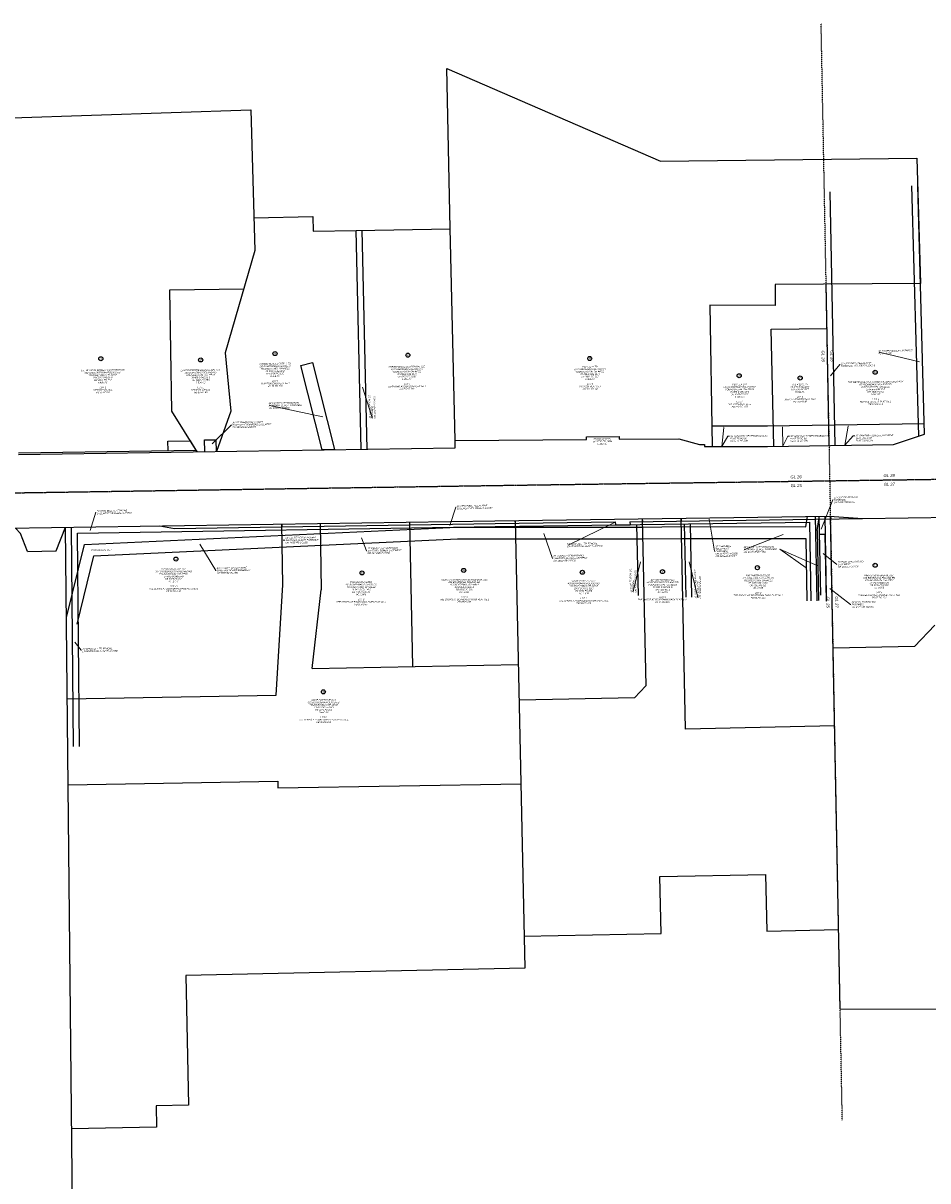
# Model space of a CAD drawing. Header units: feet. Extents: x 2474992 to 2485969, y 497486 to 501476.
# Tile 5 of 10: x 2479485 to 2481024, y 498926 to 500895. Entities that reach past the tile are written whole.
import ezdxf
from ezdxf import colors
from ezdxf.entities.mleader import LeaderData, LeaderLine
from ezdxf.enums import TextEntityAlignment as Align
from ezdxf.math import Vec2, Vec3

# ---------------------------------------------------------------- set-up
doc = ezdxf.new("R2010")
doc.units = ezdxf.units.FT
doc.header["$MEASUREMENT"] = 0
doc.linetypes.add('CL', pattern=[2, 0.3, -0.15, 1.4, -0.15])
doc.linetypes.add('OhDOT_USTN2', pattern=[0.11, 0.069, -0.041])
for name, color, linetype in [('DV_X_Property_Line', 7, 'Continuous'), ('DV_X_Section_VMS_Line', 6, 'OhDOT_USTN2'), ('DV_X_Text', 7, 'Continuous'), ('RW_P_Esmt_TMP', 203, 'esmtmppr'), ('RW_P_Fee_RW', 203, 'rowpr'), ('RW_X_CL', 6, 'CL'), ('RW_X_Esmt_SW', 6, 'esmtswex'), ('RW_X_Esmt_U', 6, 'esmtuex'), ('RW_X_Fee_RW', 6, 'rowex'), ('RW_X_Text', 7, 'Continuous')]:
    doc.layers.add(name, color=color, linetype=linetype)
doc.styles.add('P_Slanted-Normal LS 0.50', font='calibrii.ttf', dxfattribs={"height": 0.14})
doc.styles.add('Slanted-Normal LS 0.50', font='ariali.ttf', dxfattribs={"height": 0.14})
doc.styles.add('Standard-Linetype-Ex', font='font30.shx')
doc.styles.add('Standard-Linetype-Pr', font='font31.shx')
doc.styles.add('Straight-Normal LS 0.50 Masked_0', font='arial.ttf')
doc.styles.add('~P_Label - LeftCenter_0', font='calibrii.ttf')
doc.linetypes.add('esmtmppr', pattern='A,1,-0.2,["TMP",Standard-Linetype-Pr,S=0.14,R=0,X=-0.1,Y=-0.05],-0.375', length=1.575)
doc.linetypes.add('esmtswex', pattern='A,0.2,-0.1,0.2,-0.1,0.2,-0.1,0.2,-0.1,["Ex SW",Standard-Linetype-Ex,S=0.14,R=0,X=0,Y=-0.05],-0.65', length=1.85)
doc.linetypes.add('esmtuex', pattern='A,0.2,-0.1,0.2,-0.1,0.2,-0.1,0.2,-0.1,["Ex U",Standard-Linetype-Ex,S=0.14,R=0,X=0,Y=-0.05],-0.525', length=1.725)
doc.linetypes.add('rowex', pattern='A,0.2,-0.1,0.2,-0.1,0.2,-0.1,0.2,-0.1,["Ex R/W",Standard-Linetype-Ex,S=0.14,R=0,X=0,Y=-0.05],-0.8', length=2)
doc.linetypes.add('rowpr', pattern='A,1,-0.2,["R/W",Standard-Linetype-Pr,S=0.14,R=0,X=-0.1,Y=-0.05],-0.375', length=1.575)
doc.dimstyles.new('_Lbl_Leader_Line', dxfattribs={"dimtxt": 0.14, "dimasz": 0.349999, "dimexe": 0.07, "dimexo": 0.07, "dimgap": 0.07, "dimtad": 1, "dimdec": 0, "dimzin": 11, "dimdsep": 46, "dimtxsty": '~P_Label - LeftCenter_0', "dimcen": 0, "dimse1": 1, "dimse2": 1, "dimclrd": 7, "dimclre": 7, "dimaunit": 1, "dimadec": 4, "dimazin": 2, "dimtfac": 1, "dimtdec": 0, "dimtofl": 0, "dimtmove": 1, "dimatfit": 1, "dimldrblk": 'NONE', "dimfxl": 1, "dimtolj": 1, "dimtzin": 11, "dimlwd": 0, "dimlwe": 0, "dimarcsym": 0})
doc.dimstyles.new('Dec-0  Masked  Straight', dxfattribs={"dimtxt": 0.14, "dimasz": 0.14, "dimexe": 0.07, "dimexo": 0.07, "dimgap": 0.07, "dimtad": 1, "dimdec": 0, "dimzin": 3, "dimdsep": 46, "dimtxsty": 'Straight-Normal LS 0.50 Masked_0', "dimcen": 0, "dimclrd": 7, "dimclre": 7, "dimaunit": 1, "dimadec": 4, "dimazin": 2, "dimtfac": 1, "dimtdec": 0, "dimtofl": 0, "dimtmove": 1, "dimatfit": 1, "dimfxl": 1, "dimtolj": 1, "dimtzin": 3, "dimlwd": 0, "dimlwe": 0, "dimarcsym": 0})

# ---------------------------------------------------------------- blocks, each defined once
blk = doc.blocks.new('*U843')
at = {"layer": 'DV_X_Text', "color": 7, "linetype": 'Continuous'}
blk.add_circle((0, 0), 3.46, dxfattribs=at)
at = {"layer": 'DV_X_Text', "color": 7, "linetype": 'Continuous', "insert": (0, 0), "char_height": 2.8, "attachment_point": 5, "rotation": 0.7204, "line_spacing_factor": 0.9, "style": 'Slanted-Normal LS 0.50'}
blk.add_mtext('33', dxfattribs=at)
blk = doc.blocks.new('*U844')
at = {"layer": 'DV_X_Text', "color": 7, "linetype": 'Continuous'}
blk.add_circle((0, 0), 3.46, dxfattribs=at)
at = {"layer": 'DV_X_Text', "color": 7, "linetype": 'Continuous', "insert": (0, 0), "char_height": 2.8, "attachment_point": 5, "rotation": 0.7204, "line_spacing_factor": 0.9, "style": 'Slanted-Normal LS 0.50'}
blk.add_mtext('30', dxfattribs=at)
blk = doc.blocks.new('*U845')
at = {"layer": 'DV_X_Text', "color": 7, "linetype": 'Continuous'}
blk.add_circle((0, 0), 3.46, dxfattribs=at)
at = {"layer": 'DV_X_Text', "color": 7, "linetype": 'Continuous', "insert": (0, 0), "char_height": 2.8, "attachment_point": 5, "rotation": 0.7204, "line_spacing_factor": 0.9, "style": 'Slanted-Normal LS 0.50'}
blk.add_mtext('35', dxfattribs=at)
blk = doc.blocks.new('*U846')
at = {"layer": 'DV_X_Text', "color": 7, "linetype": 'Continuous'}
blk.add_circle((0, 0), 3.46, dxfattribs=at)
at = {"layer": 'DV_X_Text', "color": 7, "linetype": 'Continuous', "insert": (0, 0), "char_height": 2.8, "attachment_point": 5, "rotation": 0.7204, "line_spacing_factor": 0.9, "style": 'Slanted-Normal LS 0.50'}
blk.add_mtext('36', dxfattribs=at)
blk = doc.blocks.new('*U847')
at = {"layer": 'DV_X_Text', "color": 7, "linetype": 'Continuous'}
blk.add_circle((0, 0), 3.46, dxfattribs=at)
at = {"layer": 'DV_X_Text', "color": 7, "linetype": 'Continuous', "insert": (0, 0), "char_height": 2.8, "attachment_point": 5, "rotation": 0.7204, "line_spacing_factor": 0.9, "style": 'Slanted-Normal LS 0.50'}
blk.add_mtext('32', dxfattribs=at)
blk = doc.blocks.new('*U848')
at = {"layer": 'DV_X_Text', "color": 7, "linetype": 'Continuous'}
blk.add_circle((0, 0), 3.46, dxfattribs=at)
at = {"layer": 'DV_X_Text', "color": 7, "linetype": 'Continuous', "insert": (0, 0), "char_height": 2.8, "attachment_point": 5, "rotation": 0.7204, "line_spacing_factor": 0.9, "style": 'Slanted-Normal LS 0.50'}
blk.add_mtext('37', dxfattribs=at)
blk = doc.blocks.new('*U849')
at = {"layer": 'DV_X_Text', "color": 7, "linetype": 'Continuous'}
blk.add_circle((0, 0), 3.46, dxfattribs=at)
at = {"layer": 'DV_X_Text', "color": 7, "linetype": 'Continuous', "insert": (0, 0), "char_height": 2.8, "attachment_point": 5, "rotation": 0.7204, "line_spacing_factor": 0.9, "style": 'Slanted-Normal LS 0.50'}
blk.add_mtext('34', dxfattribs=at)
blk = doc.blocks.new('*U850')
at = {"layer": 'DV_X_Text', "color": 7, "linetype": 'Continuous'}
blk.add_circle((0, 0), 3.46, dxfattribs=at)
at = {"layer": 'DV_X_Text', "color": 7, "linetype": 'Continuous', "insert": (0, 0), "char_height": 2.8, "attachment_point": 5, "rotation": 0.7204, "line_spacing_factor": 0.9, "style": 'Slanted-Normal LS 0.50'}
blk.add_mtext('38', dxfattribs=at)
blk = doc.blocks.new('*U851')
at = {"layer": 'DV_X_Text', "color": 7, "linetype": 'Continuous'}
blk.add_circle((0, 0), 3.46, dxfattribs=at)
at = {"layer": 'DV_X_Text', "color": 7, "linetype": 'Continuous', "insert": (0, 0), "char_height": 2.8, "attachment_point": 5, "rotation": 0.7204, "line_spacing_factor": 0.9, "style": 'Slanted-Normal LS 0.50'}
blk.add_mtext('40', dxfattribs=at)
blk = doc.blocks.new('*U852')
at = {"layer": 'DV_X_Text', "color": 7, "linetype": 'Continuous'}
blk.add_circle((0, 0), 3.46, dxfattribs=at)
at = {"layer": 'DV_X_Text', "color": 7, "linetype": 'Continuous', "insert": (0, 0), "char_height": 2.8, "attachment_point": 5, "rotation": 0.7204, "line_spacing_factor": 0.9, "style": 'Slanted-Normal LS 0.50'}
blk.add_mtext('41', dxfattribs=at)
blk = doc.blocks.new('*U853')
at = {"layer": 'DV_X_Text', "color": 7, "linetype": 'Continuous'}
blk.add_circle((0, 0), 3.46, dxfattribs=at)
at = {"layer": 'DV_X_Text', "color": 7, "linetype": 'Continuous', "insert": (0, 0), "char_height": 2.8, "attachment_point": 5, "rotation": 0.7204, "line_spacing_factor": 0.9, "style": 'Slanted-Normal LS 0.50'}
blk.add_mtext('39', dxfattribs=at)
blk = doc.blocks.new('*U854')
at = {"layer": 'DV_X_Text', "color": 7, "linetype": 'Continuous'}
blk.add_circle((0, 0), 3.46, dxfattribs=at)
at = {"layer": 'DV_X_Text', "color": 7, "linetype": 'Continuous', "insert": (0, 0), "char_height": 2.8, "attachment_point": 5, "rotation": 0.7204, "line_spacing_factor": 0.9, "style": 'Slanted-Normal LS 0.50'}
blk.add_mtext('42', dxfattribs=at)
blk = doc.blocks.new('_None')

msp = doc.modelspace()

# ---------------------------------------------------------------- linework, layer by layer
at = {"layer": 'DV_X_Property_Line'}
for p, q in [((2480211.6, 500546.3), (2480206, 500817.5)), ((2480206, 500817.5), (2480569, 500660.3)), ((2479465.9, 500733.7), (2479872.2, 500747.7)), ((2479872.2, 500747.7), (2479879.2, 500508.4)), ((2480569, 500660.3), (2481005.5, 500665.1)), ((2481005.5, 500665.1), (2481011.4, 500451.8)), ((2479877.5, 500564), (2479977.7, 500566.2)), ((2479977.7, 500566.2), (2479978.6, 500540.8)), ((2479978.6, 500540.8), (2480051.7, 500542.4)), ((2480051.7, 500542.4), (2480211.7, 500544.9)), ((2480060.1, 500170.1), (2480051.7, 500542.4)), ((2480219.8, 500184.8), (2480211.6, 500546.3)), ((2479879.2, 500508.4), (2479828.7, 500334.3)), ((2479734.7, 500441.2), (2479860.2, 500443.1)), ((2479737.9, 500235.1), (2479734.7, 500441.2)), ((2480764.5, 500450.1), (2480764.4, 500414.7)), ((2481011.4, 500451.8), (2480764.5, 500450.1)), ((2480856.4, 500176.5), (2480851.1, 500450.7)), ((2480764.4, 500414.7), (2480652.9, 500415.1)), ((2480652.9, 500415.1), (2480657.1, 500174.7)), ((2480757.4, 500374.1), (2480852.5, 500375.5)), ((2480762.1, 500175.2), (2480757.4, 500374.1)), ((2479828.7, 500334.3), (2479838.1, 500234.7)), ((2479780.8, 500165.8), (2479737.9, 500235.1)), ((2479838.1, 500234.7), (2479813.8, 500166.3)), ((2479990.3, 500044), (2479992, 499930.9)), ((2480142.1, 500046.3), (2480147.3, 499800.6)), ((2480322.2, 500049), (2480338.2, 499287.3)), ((2480538.3, 500052), (2480544.3, 499767.9)), ((2480611.8, 499694.1), (2480604.3, 500053)), ((2480874.8, 499217.8), (2480858.7, 500056.4)), ((2479574, 498357.3), (2479557.2, 500037.3)), ((2479976.6, 499797.1), (2479992, 499930.9)), ((2481001.3, 499834.5), (2481036, 499870.6)), ((2481001.3, 499834.5), (2480863, 499831.6)), ((2479976.6, 499797.1), (2480327.3, 499804.2)), ((2480544.3, 499767.9), (2480524.9, 499747.3)), ((2479560.1, 499745.8), (2479915.2, 499751.6)), ((2480524.9, 499747.3), (2480329.5, 499743.2)), ((2480865.6, 499699.4), (2480611.8, 499694.1)), ((2480568.1, 499443.1), (2480748.1, 499446.9)), ((2480570.1, 499346.6), (2480568.1, 499443.1)), ((2480748.1, 499446.9), (2480750.1, 499350.4)), ((2480337, 499341.7), (2480570.1, 499346.6)), ((2480750.1, 499350.4), (2480872.2, 499353)), ((2480338.2, 499287.3), (2479761.5, 499275.2)), ((2479761.5, 499275.2), (2479766.1, 499054.3)), ((2481274.8, 499216.5), (2480874.8, 499217.8)), ((2479766.1, 499054.3), (2479711.1, 499053.1)), ((2479711.1, 499053.1), (2479711.9, 499017.1)), ((2479711.9, 499017.1), (2479567.4, 499014.1))]:
    msp.add_line(p, q, dxfattribs=at)
at = {"layer": 'DV_X_Property_Line', "flags": 128}
for points in [[(2479915.2, 499751.6), (2479926.6, 499939.2), (2479925, 500043)], [(2479561.6, 499599.4), (2479918.2, 499605.3), (2479918.3, 499594.3), (2480332.4, 499601.1)]]:
    msp.add_lwpolyline(points, dxfattribs=at)
at = {"layer": 'DV_X_Section_VMS_Line'}
for p, q in [((2480853.2, 500340.6), (2480842.5, 500894.9)), ((2480861.3, 499922.2), (2480853.7, 500316.6)), ((2480878.5, 499029.1), (2480861.7, 499898.2))]:
    msp.add_line(p, q, dxfattribs=at)
at = {"layer": 'RW_P_Esmt_TMP'}
for p, q in [((2479731.4, 500184), (2479769.2, 500184.6)), ((2479731.6, 500168), (2479731.4, 500184)), ((2479769.2, 500184.6), (2479779, 500168.7)), ((2479742.5, 500035.1), (2480287.7, 500043.6)), ((2479925, 500043), (2479925, 500038)), ((2479990.3, 500044), (2479990.4, 500039)), ((2480142.1, 500046.3), (2480142.2, 500041.3)), ((2480287.7, 500043.6), (2480492.3, 500046.4)), ((2480322.3, 500044), (2480322.2, 500049)), ((2480492.3, 500046.4), (2480492.4, 500041.4)), ((2480517.3, 500046.8), (2480912.6, 500052.3)), ((2480517.3, 500046.8), (2480517.4, 500041.8)), ((2480538.3, 500052), (2480538.4, 500047.1)), ((2480604.3, 500053), (2480604.4, 500048)), ((2480858.7, 500056.4), (2480858.8, 500051.5)), ((2479541.4, 499997.1), (2479557.2, 500037.3)), ((2479717.4, 500039.8), (2479742.5, 500035.1)), ((2480492.4, 500041.4), (2480517.4, 500041.8)), ((2479492.2, 499996.3), (2479541.4, 499997.1))]:
    msp.add_line(p, q, dxfattribs=at)
at = {"layer": 'RW_P_Esmt_TMP', "flags": 128}
msp.add_lwpolyline([(2479492.2, 499996.3), (2479480.2, 500026.7), (2479471.7, 500036)], dxfattribs=at)
at = {"layer": 'RW_P_Fee_RW'}
for p, q in [((2479477.2, 500164.1), (2479779, 500168.7)), ((2479779, 500168.7), (2479780.8, 500165.8))]:
    msp.add_line(p, q, dxfattribs=at)
at = {"layer": 'RW_X_CL'}
for p, q in [((2480286.7, 500108.5), (2481291, 500122.6)), ((2479191.5, 500091.7), (2480286.7, 500108.5))]:
    msp.add_line(p, q, dxfattribs=at)
at = {"layer": 'RW_X_Esmt_SW'}
for p, q in [((2481008.6, 500192.7), (2480996.8, 500618)), ((2479957.6, 500312.8), (2479977, 500317.7)), ((2479993.9, 500169.1), (2479957.6, 500312.8)), ((2479977, 500317.7), (2480014.5, 500169.4)), ((2480656.5, 500209.7), (2480751, 500210)), ((2480750.6, 500210), (2481018.1, 500213.8)), ((2479793.5, 500186), (2479813.5, 500186.3)), ((2479793.8, 500166), (2479793.5, 500186)), ((2479813.8, 500166.3), (2479813.5, 500186.3)), ((2480014.5, 500169.4), (2479993.9, 500169.1)), ((2480816.6, 500038.3), (2480819.1, 500056)), ((2480835.9, 500032), (2480838.9, 500053.2)), ((2479589.2, 500008.1), (2480223.5, 500037.6)), ((2480223.5, 500037.6), (2480538.6, 500037.6)), ((2480538.6, 500037.6), (2480604.6, 500038.5)), ((2480604.6, 500038.5), (2480816.6, 500038.3)), ((2480835.9, 500032), (2480838.2, 499912.6)), ((2479558.8, 499883.7), (2479589.2, 500008.1)), ((2479605.1, 499988.8), (2480224, 500017.6)), ((2480224, 500017.6), (2480538.8, 500017.6)), ((2480538.8, 500017.6), (2480604.7, 500018.5)), ((2480604.7, 500018.5), (2480816.2, 500018.3)), ((2480816.2, 500018.3), (2480818.2, 499912.2)), ((2479576.6, 499872.5), (2479605.1, 499988.8))]:
    msp.add_line(p, q, dxfattribs=at)
at = {"layer": 'RW_X_Esmt_U'}
for p, q in [((2480866.4, 500176.7), (2480858.1, 500607.8)), ((2480070.1, 500170.2), (2480061.7, 500542.6)), ((2480609.5, 500043), (2480612.1, 499918.4)), ((2480619.5, 500043.2), (2480622.1, 499918.6)), ((2480822.7, 500046), (2480825.2, 499912.3)), ((2480832.5, 500056.2), (2480835.2, 499912.5)), ((2480838.7, 500056.2), (2480841.3, 499921.8)), ((2480848.7, 500056.4), (2480851.3, 499922)), ((2479570.9, 499664.5), (2479567.2, 500037.4)), ((2479580.9, 499664.6), (2479577.3, 500027.6)), ((2480528.5, 500041.9), (2480531.1, 499921.3)), ((2480839.3, 500025.7), (2480848.8, 500025.9)), ((2480848.8, 500025.9), (2480851, 499911.5))]:
    msp.add_line(p, q, dxfattribs=at)
at = {"layer": 'RW_X_Esmt_U', "flags": 128}
msp.add_lwpolyline([(2479577.3, 500027.6), (2480287.8, 500038.6), (2480822.7, 500046)], dxfattribs=at)
at = {"layer": 'RW_X_Fee_RW'}
for p, q in [((2481018.5, 500196), (2481006.8, 500618.2)), ((2480219.8, 500184.8), (2480443.3, 500186.5)), ((2480220.1, 500172.5), (2480219.8, 500184.8)), ((2480443.1, 500191.5), (2480498.9, 500191.9)), ((2480443.3, 500186.5), (2480443.1, 500191.5)), ((2480498.9, 500191.9), (2480498.9, 500187)), ((2480498.9, 500187), (2480600.4, 500187.8)), ((2480600.4, 500187.8), (2480635.6, 500177.9)), ((2480965.8, 500178.1), (2481018.5, 500196)), ((2479477.2, 500161.1), (2480220.1, 500172.5)), ((2480635.6, 500177.9), (2480644.1, 500178)), ((2480644.1, 500178), (2480644.1, 500174.7)), ((2480644.1, 500174.7), (2480751.1, 500175)), ((2480751.1, 500175), (2480965.8, 500178.1)), ((2480287.6, 500048.5), (2480856.8, 500056.5)), ((2480856.8, 500056.5), (2480912.6, 500052.3)), ((2480912.6, 500052.3), (2481117.4, 500055.1))]:
    msp.add_line(p, q, dxfattribs=at)
at = {"layer": 'RW_X_Fee_RW', "flags": 128}
msp.add_lwpolyline([(2479306.6, 500033.4), (2480287.6, 500048.5)], dxfattribs=at)
at = {"layer": 'RW_X_Text', "color": 7, "linetype": 'Continuous', "lineweight": 0}
msp.add_line((2479930.3, 500015.3), (2479927.5, 500015.2), dxfattribs=at)

# ---------------------------------------------------------------- block references
at = {"layer": 'DV_X_Text', "color": 7, "linetype": 'Continuous'}
for name, p in [('*U843', (2479617.2, 500324.1)), ('*U845', (2479787, 500322)), ('*U846', (2479913.4, 500332.8)), ('*U848', (2480139.5, 500330.2)), ('*U850', (2480448.8, 500324.4)), ('*U850', (2480703.1, 500295.2)), ('*U853', (2480934.4, 500301)), ('*U850', (2480806.8, 500291.3)), ('*U844', (2479744.8, 499983.3)), ('*U849', (2480234.4, 499964)), ('*U844', (2480436.3, 499960.8)), ('*U851', (2480572.6, 499962)), ('*U852', (2480734.1, 499968.7)), ('*U854', (2480934.4, 499972.8)), ('*U847', (2480061.5, 499959.8)), ('*U844', (2479995.8, 499757.4))]:
    msp.add_blockref(name, p, dxfattribs=at)

# ---------------------------------------------------------------- texts
at = {"layer": 'DV_X_Text'}
for s, insert, char_height, attachment_point, rotation, line_spacing_factor, style in [('GL 28\\P\\PGL 26', (2480853.4, 500328.6), 5, 5, 271.1026, 0.9, 'Slanted-Normal LS 0.50'), ('GL 26\\P\\PGL 25', (2480800, 500115.7), 5, 5, 0.809, 0.9, 'Slanted-Normal LS 0.50'), ('GL 28\\P\\PGL 27', (2480958.3, 500118), 5, 5, 0.809, 0.9, 'Slanted-Normal LS 0.50'), ('RAF INVESTMENTS LTD\\P\\fArial|b0|i1|c00|p39;\\C7;441 BOARDMAN POLAND RD\\PYOUNGSTOWN, OH 44512\\P\\fCalibri|b0|i1|c00|p39;\\C256;29-042-0-001.03-0\\POR 4342 PG 305\\PAC. 2.088\\P\\P\\fArial|b0|i1|c00|p39;\\C7;LOT 2\\PTHE SHOPS AT BOARDMAN PARK PLAT No.1\\PPB 90 PG 103', (2480735.3, 499956.7), 2.8, 2, 359.9911, 0.900001, 'P_Slanted-Normal LS 0.50'), ('KINGSBURY PROPERTIES LLC\\P\\fArial|b0|i1|c00|p39;\\C7;525 BOARDMAN POLAND RD\\PYOUNGSTOWN, OH 44512\\P\\fCalibri|b0|i1|c00|p39;\\C256;29-043-0-002.02-0\\POR 5706 PG 1819\\PAC. 0.868\\P\\P\\fArial|b0|i1|c00|p39;\\C7;LOT 1 \\PHANDEL BISHARA MORLEY PLAT No1\\PPB 87 PG 121', (2480941.3, 499957), 2.8, 2, 359.9911, 0.900001, 'P_Slanted-Normal LS 0.50'), ('GL 27\\P\\PGL 25', (2480861.5, 499910.1), 5, 5, 271.1026, 0.9, 'Slanted-Normal LS 0.50')]:
    msp.add_mtext(s, dxfattribs=dict(at, insert=insert, char_height=char_height, attachment_point=attachment_point, rotation=rotation, line_spacing_factor=line_spacing_factor, style=style))
at = {"layer": 'DV_X_Text', "color": 7, "linetype": 'Continuous', "char_height": 2.8, "attachment_point": 2}
for s, insert, rotation, line_spacing_factor, style in [('C.T. W. DEVELOPMENT CORPORATION\\P362-374 BOARDMAN POLAND RD\\PYOUNGSTOWN, OH 44512\\P29-006-0-043.00-0\\POR 2004 PG 212\\P4.495 AC\\P\\PLOT 1\\PBERRYPLAT No.1\\PPB 89 PG 60', (2479620.2, 500306.1), 0.7204, 0.9, 'Slanted-Normal LS 0.50'), ('ELM PROPERTIES BOARDMAN, LLC\\P380 BOARDMAN POLAND RD\\PYOUNGSTOWN, OH 44512\\P29-006-0-043.01-0\\POR 5923 PG 553\\P0.594 AC\\P\\PLOT 2\\PBERRYPLAT No.1\\PPB 89 PG 60', (2479786.6, 500306.1), 0.7204, 0.9, 'Slanted-Normal LS 0.50'), ("CROWN REAL ESTATE., LTD\\P410 BOARDMAN POLAND RD\\PYOUNGSTOWN, OH 44512\\P29-006-0-044.00-0\\POR 3308 PG 135\\P2.309 AC\\P\\PLOT 1 \\PD' ALESANDRO PLAT No.1\\PPB 79 PG 101", (2479913.4, 500317), 0.7204, 0.9, 'Slanted-Normal LS 0.50'), ('CHERRYWOOD BOARDMAN, LLC\\P450 BOARDMAN POLAND RD\\PYOUNGSTOWN, OH 44512\\P29-006-0-044.01-0\\POR 6273 PG 1897\\P1.368 AC\\P\\PLOT 1 \\PNORMAND ANDERSON PLAT No.1\\PPB 71 PG 227', (2480137.5, 500311.9), 0.7204, 0.9, 'Slanted-Normal LS 0.50'), ('V & V 224 LTD\\P550 BOARDMAN POLAND RD\\PYOUNGSTOWN, OH 44512\\P29-006-0-046.01-0\\POR 3891 PG 317\\P6.064 AC\\P\\PLOT 3 \\PV & V 224 PLAT No.2\\PPB 121 PG 12', (2480448.9, 500311.9), 0.7204, 0.9, 'Slanted-Normal LS 0.50'), ('V & V 224 LTD\\P650 BOARDMAN POLAND RD\\PYOUNGSTOWN, OH 44512\\P29-006-0-046.01-0\\POR 5645 PG 527\\P0.739 AC\\P\\PLOT 2 \\PV & V 224 PLAT No.1\\PPB 119 PG 189', (2480703.5, 500281.8), 0.7204, 0.9, 'Slanted-Normal LS 0.50'), ('V & V 224 LTD\\P29-006-0-046.04-0\\POR 5645 PG 527\\P0.434 AC\\P\\PLOT 1 \\PMAYO & ORVETS PLAT No.1\\PPB 78 PG 98', (2480806.5, 500281.8), 0.7204, 0.9, 'Slanted-Normal LS 0.50'), ('THE METROPOLITAN SAVINGS & LOAN COMPANY\\P670 BOARDMAN POLAND RD\\PYOUNGSTOWN, OH 44512\\P29-006-0-046.02-0\\POR 1500 PG 64\\P1.001 AC\\P\\PLOT 1 \\PMAYO & ORVETS PLAT No.1\\PPB 71 PG 270', (2480934.8, 500286), 0.7204, 0.9, 'Slanted-Normal LS 0.50'), ('STATE OF OHIO\\POR 5780 PG 1288\\P0.113 AC', (2480470.2, 500189.3), 0.7204, 0.9, 'Slanted-Normal LS 0.50'), ('WAOP PROPERTIES, LLC\\P\\fArial|b0|i1|c00|p39;377-379 BOARDMAN POLAND RD\\PYOUNGSTOWN, OH 44512\\P\\fCalibri|b0|i1|c00|p39;29-042-0-010.00-0\\POR 5695 PG 262\\PAC. 2.393\\P\\P\\fArial|b0|i1|c00|p39;LOT 10\\PTHE SHOPS AT BOARDMAN PARK PLAT No.1\\PPB 90 PG 103', (2479740.9, 499967.8), 359.9911, 0.900001, 'P_Slanted-Normal LS 0.50'), ('THOMAS 22 LIMITED\\P\\fArial|b0|i1|c00|p39;433 BOARDMAN POLAND RD\\PYOUNGSTOWN, OH 44512\\P\\fCalibri|b0|i1|c00|p39;29-042-0-001.09-0\\POR 5780 PG 1544\\PAC. 0.896\\P\\P\\fArial|b0|i1|c00|p39;LOT 8\\PTHE SHOPS AT BOARDMAN PARK PLAT No.1\\PPB 85 PG 67', (2480059.8, 499945.4), 359.9911, 0.900001, 'P_Slanted-Normal LS 0.50'), ('SHOPS AT BOARDMAN PARK PROPERTIES LLC\\P\\fArial|b0|i1|c00|p39;435 BOARDMAN POLAND RD\\PYOUNGSTOWN, OH 44512\\P\\fCalibri|b0|i1|c00|p39;29-042-0-001.05-0\\POR 6230 PG 331\\PAC. 1.014\\P\\P\\fArial|b0|i1|c00|p39;LOT 4\\PTHE SHOPS AT BOARDMAN PARK PLAT No.1\\PPB 85 PG 67', (2480235.5, 499949.6), 359.9911, 0.900001, 'P_Slanted-Normal LS 0.50'), ('WAOP PROPERTIES LLC\\P\\fArial|b0|i1|c00|p39;439 BOARDMAN POLAND RD\\PYOUNGSTOWN, OH 44512\\P\\fCalibri|b0|i1|c00|p39;29-042-0-001.02-0\\POR 5695 PG 264\\PAC. 1.500\\P\\P\\fArial|b0|i1|c00|p39;LOT 1\\PTHE SHOPS AT BOARDMAN PARK PLAT No.1\\PPB 90 PG 103', (2480438.6, 499947.4), 359.9911, 0.900001, 'P_Slanted-Normal LS 0.50'), ('JLP YOUNGSTOWN LLC\\P\\fArial|b0|i1|c00|p39;443 BOARDMAN POLAND RD\\PYOUNGSTOWN, OH 44512\\P\\fCalibri|b0|i1|c00|p39;29-042-0-001.04-0\\POR 4196 PG 1\\PAC. 4.675\\P\\P\\fArial|b0|i1|c00|p39;LOT 3\\PTHE SHOPS AT BOARDMAN PARK PLAT No.1\\PPB 90 PG 103', (2480572.7, 499949.4), 359.9911, 0.900001, 'P_Slanted-Normal LS 0.50'), ('WAOP PROPERTIES, LLC\\P\\fArial|b0|i1|c00|p39;381 BOARDMAN POLAND RD\\PYOUNGSTOWN, OH 44512\\P\\fCalibri|b0|i1|c00|p39;29-042-0-011.00-0\\POR 5695 PG 266\\P3.442 AC\\P\\P\\fArial|b0|i1|c00|p39;LOT 9\\PTHE SHOPS AT BOARDMAN PARK PLAT No.1\\PPB 90 PG 103', (2479996.2, 499745.1), 359.9911, 0.900001, 'P_Slanted-Normal LS 0.50')]:
    msp.add_mtext(s, dxfattribs=dict(at, insert=insert, rotation=rotation, line_spacing_factor=line_spacing_factor, style=style))
at = {"layer": 'RW_X_Text', "linetype": 'Continuous', "style": 'Slanted-Normal LS 0.50'}
msp.add_text('MISSING SAN. M.H.', height=2.8, rotation=0.8866, dxfattribs=at).set_placement((2479599.9, 499999.6), align=Align.TOP_LEFT)
at = {"layer": 'RW_X_Text', "char_height": 2.8, "attachment_point": 1, "line_spacing_factor": 0.9, "style": 'Slanted-Normal LS 0.50'}
for s, insert, rotation in [("10' STORM SEWER EASEMENT \\PPLAT 71/270\\P", (2480939.9, 500338.6), 0.8866), ("10' OHIO BELL TELEPHONE\\PEASEMENT OR 195/174-11/6/79", (2480876.1, 500317.5), 0.8866), ("10' OHIO EDISION CO. \\PEASEMENT \\POR 195/248-11/14/79", (2480073.4, 500222.3), 90.8866), ("20' COUNTY OF MAHONING\\PSANITARY SEWER EASEMENT \\POR 690/261-7/18/88", (2479902.6, 500249.9), 0.8866), ("20'x20' MAHONING COUNTY\\PSANITARY ENGINEERS EASEMENT \\POR 5524/2069-4/26/05", (2479840.8, 500217.2), 0.8866), ("20' OHIO EDISION CO. \\PEASEMENT \\POR 1890/298-5/6/93", (2480864.2, 500089.5), 0.8866), ("10' OHIO BELL TELEPHONE\\PEASEMENT OR 1543/171-4/15/92", (2479610.1, 500066.5), 0.8866), ("10' OHIO BELL TELEPHONE\\PEASEMENT OR 1543/171-4/15/92", (2480222.9, 500074.9), 0.8866), ("20' COUNTY OF MAHONING\\PSANITARY SEWER EASEMENT \\POR 1455/188-1/15/92", (2479931.3, 500020.9), 0.8866), ("20' COUNTY OF MAHONING\\PSANITARY SEWER EASEMENT \\POR 1455/188-1/15/92", (2480070.8, 500003.1), 0.8866), ("10' OHIO BELL TELEPHONE\\PEASEMENT OR 1543/171-4/15/92", (2480410.4, 500010.5), 0.8866), ("10' OHIO BELL \\PTELEPHONE\\PEASEMENT \\POR 1543/171-4/15/92\\POR 2343/41-8/29/94", (2480662.7, 500006.3), 0.8866), ("20' COUNTY OF MAHONING\\PSANITARY SEWER EASEMENT \\POR 1455/188-1/15/92", (2480710.6, 500004.9), 0.8866), ("20' COUNTY OF MAHONING\\PSANITARY SEWER EASEMENT \\POR 1455/188-1/15/92", (2480387, 499990.1), 0.8866), ("20' COUNTY OF MAHONING\\PSANITARY SEWER EASEMENT \\POR 3852/62-9/23/98", (2479814.4, 499969.4), 0.8866), ("10' OHIO EDISION CO. \\PEASEMENT \\POR 1763/240-12/9/92", (2480517.3, 499926.5), 90.8866), ("10' EAST OHIO GAS CO. \\PEASEMENT \\POR 1507/57-3/12/92", (2480870.7, 499979.8), 0.8866), ("10' OHIO WATER SERVICE\\P CO. EASEMENT \\POR 1826/293-2/25/93", (2480627.2, 499916.2), 90.8866), ("10' OHIO EDISION CO. \\PEASEMENT \\POR 1611/101-6/29/92", (2480894.4, 499911.4), 0.8866), ("10' OHIO BELL TELEPHONE\\PEASEMENT OR 1543/171-4/15/92", (2479585.5, 499831.9), 0.8866)]:
    msp.add_mtext(s, dxfattribs=dict(at, insert=insert, rotation=rotation))

# ---------------------------------------------------------------- leaders
at = {"layer": 'DV_X_Text'}
ml = msp.add_multileader_mtext('Standard', dxfattribs=at)
ml.set_content("35' SANITARY SEWER EASEMENT \\PPLAT 78 PG 98\\PPLAT 71 PG 270\\P", color=256, style='Slanted-Normal LS 0.50')
ml.set_leader_properties(color=7, linetype='Continuous', lineweight=0)
ml.build(insert=Vec2(0, 0))
ml.multileader.update_dxf_attribs({"text_right_attachment_type": 3, "dogleg_length": 2.8, "arrow_head_size": 2.8, "scale": 20})
ctx = ml.context
ctx.base_point, ctx.scale, ctx.char_height, ctx.arrow_head_size, ctx.landing_gap_size, ctx.plane_origin, ctx.plane_x_axis, ctx.plane_y_axis = Vec3(2480686.8, 500192.4), 20, 2.8, 2.8, 1.4, Vec3(2480688.2, 500190.6), Vec3(0.999921, 0.012573), Vec3(-0.012573, 0.999921)
ctx.right_attachment = 3
notes = []
notes.append((ctx, [(0, (1, 1, 0), (2480684, 500192.4), (0.999921, 0.012573), 2.8, [(1, [(2480677.4, 500209.8), (2480673.5, 500174.8)], 0, [])])]))
ctx.mtext.insert, ctx.mtext.text_direction, ctx.mtext.rotation, ctx.mtext.line_spacing_factor, ctx.mtext.line_spacing_style = Vec3(2480688.2, 500193.8), Vec3(0.999921, 0.012573), 0.012573, 0.9, 2
ml = msp.add_multileader_mtext('Standard', dxfattribs=at)
ml.set_content("35' SANITARY SEWER EASEMENT \\PPLAT 78 PG 98\\PPLAT 71 PG 270\\P", color=256, style='Slanted-Normal LS 0.50')
ml.set_leader_properties(color=7, linetype='Continuous', lineweight=0)
ml.build(insert=Vec2(0, 0))
ml.multileader.update_dxf_attribs({"text_right_attachment_type": 3, "dogleg_length": 2.8, "arrow_head_size": 2.8, "scale": 20})
ctx = ml.context
ctx.base_point, ctx.scale, ctx.char_height, ctx.arrow_head_size, ctx.landing_gap_size, ctx.plane_origin, ctx.plane_x_axis, ctx.plane_y_axis = Vec3(2480788.8, 500192.2), 20, 2.8, 2.8, 1.4, Vec3(2480790.2, 500190.4), Vec3(0.999921, 0.012573), Vec3(-0.012573, 0.999921)
ctx.right_attachment = 3
notes.append((ctx, [(0, (1, 1, 0), (2480786, 500192.2), (0.999921, 0.012573), 2.8, [(1, [(2480776.9, 500210.4), (2480777.1, 500175.4)], 0, [])])]))
ctx.mtext.insert, ctx.mtext.text_direction, ctx.mtext.rotation, ctx.mtext.line_spacing_factor, ctx.mtext.line_spacing_style = Vec3(2480790.1, 500193.7), Vec3(0.999921, 0.012573), 0.012573, 0.9, 2
ml = msp.add_multileader_mtext('Standard', dxfattribs=at)
ml.set_content("35' SANITARY SEWER EASEMENT \\PPLAT 78 PG 98\\PPLAT 71 PG 270", color=256, style='Slanted-Normal LS 0.50')
ml.set_leader_properties(color=7, linetype='Continuous', lineweight=0)
ml.build(insert=Vec2(0, 0))
ml.multileader.update_dxf_attribs({"text_right_attachment_type": 3, "dogleg_length": 2.8, "arrow_head_size": 2.8, "scale": 20})
ctx = ml.context
ctx.base_point, ctx.scale, ctx.char_height, ctx.arrow_head_size, ctx.landing_gap_size, ctx.plane_origin, ctx.plane_x_axis, ctx.plane_y_axis = Vec3(2480900, 500193.2), 20, 2.8, 2.8, 1.4, Vec3(2480901.4, 500191.4), Vec3(0.999921, 0.012573), Vec3(-0.012573, 0.999921)
ctx.right_attachment = 3
notes.append((ctx, [(0, (1, 1, 0), (2480897.2, 500193.1), (0.999921, 0.012573), 2.8, [(1, [(2480889, 500212), (2480882.8, 500176.9)], 0, [])])]))
ctx.mtext.insert, ctx.mtext.text_direction, ctx.mtext.rotation, ctx.mtext.line_spacing_factor, ctx.mtext.line_spacing_style = Vec3(2480901.3, 500194.6), Vec3(0.999921, 0.012573), 0.012573, 0.9, 2
at = {"layer": 'RW_X_Text', "color": 7, "linetype": 'Continuous', "lineweight": 0, "annotation_type": 0, "has_hookline": 1}
for points, hookline_direction, text_width, horizontal_direction in [([(2481010, 500318.7), (2480941.3, 500335.2)], 1, 58.1, (0.99988, 0.015473, 0)), ([(2480858.5, 500294.9), (2480874.4, 500314), (2480874.7, 500314)], 0, 57.9, (0.99988, 0.015473, 0)), ([(2480062.4, 500275.6), (2480078.9, 500224.2), (2480078.9, 500223.8)], 1, 40.4, (-0.015473, 0.99988, 0)), ([(2479995, 500225.2), (2479904.1, 500244.3)], 1, 57.7, (0.99988, 0.015473, 0)), ([(2479806.4, 500179.1), (2479839.2, 500211.5), (2479839.5, 500211.5)], 0, 66.4, (0.99988, 0.015473, 0)), ([(2480842.5, 500034.2), (2480862.5, 500083.9), (2480862.9, 500083.9)], 0, 40.8, (0.99988, 0.015473, 0)), ([(2479599, 500031.9), (2479608.4, 500063), (2479608.8, 500063)], 0, 60.1, (0.99988, 0.015473, 0)), ([(2480210.6, 500040.3), (2480221.2, 500071.4), (2480221.6, 500071.4)], 0, 60.1, (0.99988, 0.015473, 0)), ([(2480492, 500046.2), (2480412.2, 500007), (2480411.9, 500007)], 1, 60.1, (0.99988, 0.015473, 0)), ([(2480651.9, 500050.9), (2480661.1, 499996.5), (2480661.5, 499996.5)], 0, 37.3, (0.99988, 0.015473, 0)), ([(2480370.5, 500026.9), (2480385.4, 499984.5), (2480385.7, 499984.5)], 0, 57.7, (0.99988, 0.015473, 0)), ([(2480778.1, 500025.3), (2480712.4, 499999.3), (2480712.1, 499999.3)], 1, 57.7, (0.99988, 0.015473, 0)), ([(2479785.5, 500008.7), (2479812.7, 499963.8), (2479813.1, 499963.8)], 0, 57.7, (0.99988, 0.015473, 0)), ([(2480060.4, 500019.5), (2480069.1, 499997.5), (2480069.5, 499997.5)], 0, 57.7, (0.99988, 0.015473, 0)), ([(2480846, 499992.7), (2480869.1, 499974.2), (2480869.4, 499974.2)], 0, 43.9, (0.99988, 0.015473, 0)), ([(2480535.1, 499978.7), (2480522.9, 499928)], 1, 40.4, (-0.015473, 0.99988, 0)), ([(2480617.9, 499978.8), (2480632.7, 499917.7)], 1, 49.2, (-0.015473, 0.99988, 0)), ([(2480857.3, 499933.3), (2480892.7, 499905.8), (2480893.1, 499905.8)], 0, 40.4, (0.99988, 0.015473, 0)), ([(2479572.8, 499842.1), (2479583.8, 499828.4), (2479584.1, 499828.4)], 0, 60.1, (0.99988, 0.015473, 0))]:
    msp.add_leader(points, dimstyle='_Lbl_Leader_Line', override={"dimscale": 0, "dimtxt": 0.14, "dimasz": 0.349999, "dimtad": 0}, dxfattribs=dict(at, hookline_direction=hookline_direction, text_width=text_width, horizontal_direction=horizontal_direction))
at = {"layer": 'RW_X_Text', "color": 7, "linetype": 'Continuous', "lineweight": 0}
for points in [[(2480837.1, 499972), (2480772.4, 500000.2)], [(2480817.2, 499968.3), (2480772.4, 500000.2)]]:
    msp.add_leader(points, dimstyle='Dec-0  Masked  Straight', override={"dimscale": 0, "dimtxt": 0.14, "dimasz": 0.14}, dxfattribs=at)
for ctx, leaders in notes:
    for number, flags, end, landing, length, lines in leaders:
        leader = LeaderData()
        leader.index, (leader.has_last_leader_line, leader.has_dogleg_vector, leader.attachment_direction) = number, flags
        leader.last_leader_point, leader.dogleg_vector, leader.dogleg_length = Vec3(end), Vec3(landing), length
        for number, points, colour, breaks in lines:
            line = LeaderLine()
            line.index, line.vertices, line.color, line.breaks = number, Vec3.list(points), colors.encode_raw_color(colour), breaks
            leader.lines.append(line)
        ctx.leaders.append(leader)

doc.saveas('drawing.dxf')
